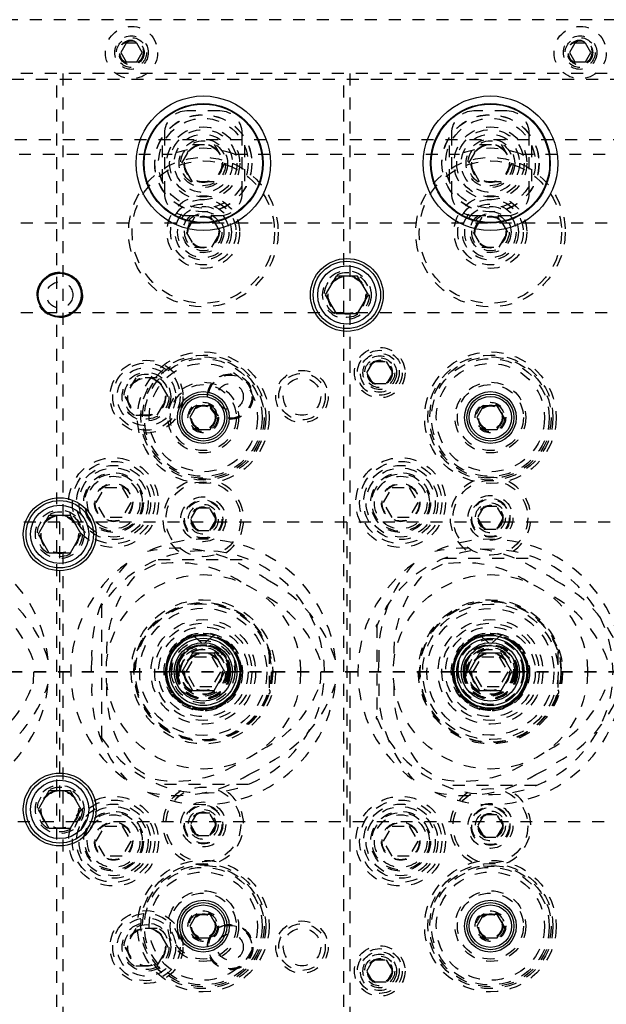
# Model space of a CAD drawing. Header units: inches. Extents: x 1772 to 2706, y -534 to -52.
# Tile 160 of 256: x 1889 to 1894, y -441 to -432. Entities that reach past the tile are written whole.
import ezdxf

# ---------------------------------------------------------------- set-up
doc = ezdxf.new("R2010")
doc.units = ezdxf.units.IN
doc.header["$LTSCALE"] = 0.5
doc.header["$MEASUREMENT"] = 0
doc.linetypes.add('HIDDEN', pattern=[0.225, 0.15, -0.075])
doc.linetypes.add('PHANTOM', pattern=[0.25, 0.125, -0.025, 0.025, -0.025, 0.025, -0.025])
doc.layers.add('SID-M-H', color=4, linetype='HIDDEN')
doc.layers.add('SID-M-S', color=105, linetype='Continuous')

msp = doc.modelspace()

# ---------------------------------------------------------------- linework, layer by layer
at = {"color": 7, "linetype": 'PHANTOM', "lineweight": 35}
msp.add_line((1931.36397, -437.85102), (1866.92985, -437.85102), dxfattribs=at)
at = {"layer": 'SID-M-H'}
for p, q in [((1894.12841, -432.40102), (1887.52841, -432.40102)), ((1889.83337, -432.59802), (1889.78834, -432.67602)), ((1889.92344, -432.59802), (1889.83337, -432.59802)), ((1889.96847, -432.67602), (1889.92344, -432.59802)), ((1893.58337, -432.59802), (1893.53834, -432.67602)), ((1893.67344, -432.59802), (1893.58337, -432.59802)), ((1893.71847, -432.67602), (1893.67344, -432.59802)), ((1889.78834, -432.67602), (1889.83337, -432.75402)), ((1889.92344, -432.75402), (1889.96847, -432.67602)), ((1893.53834, -432.67602), (1893.58337, -432.75402)), ((1893.67344, -432.75402), (1893.71847, -432.67602)), ((1889.83337, -432.75402), (1889.92344, -432.75402)), ((1893.58337, -432.75402), (1893.67344, -432.75402)), ((1889.25341, -432.85102), (1886.90341, -432.85102)), ((1889.25341, -442.85102), (1889.25341, -432.85102)), ((1891.65341, -432.85102), (1889.30341, -432.85102)), ((1889.30341, -432.85102), (1889.30341, -442.85102)), ((1891.65341, -442.85102), (1891.65341, -432.85102)), ((1891.70341, -432.85102), (1891.70341, -442.85102)), ((1894.05341, -432.85102), (1891.70341, -432.85102)), ((1907.17841, -432.90102), (1876.50341, -432.90102)), ((1890.61591, -433.16352), (1890.34091, -433.16352)), ((1893.01591, -433.16352), (1892.74091, -433.16352)), ((1890.15341, -433.35102), (1890.15341, -433.85102)), ((1890.80341, -433.85102), (1890.80341, -433.35102)), ((1892.55341, -433.35102), (1892.55341, -433.85102)), ((1893.20341, -433.85102), (1893.20341, -433.35102)), ((1876.50341, -433.40102), (1907.17841, -433.40102)), ((1890.13466, -433.45115), (1890.13466, -433.75089)), ((1890.29827, -433.60102), (1890.38834, -433.44502)), ((1890.38834, -433.44502), (1890.56847, -433.44502)), ((1890.56847, -433.44502), (1890.65854, -433.60102)), ((1890.82216, -433.45115), (1890.82216, -433.75089)), ((1892.53466, -433.45115), (1892.53466, -433.75089)), ((1892.69827, -433.60102), (1892.78834, -433.44502)), ((1892.78834, -433.44502), (1892.96847, -433.44502)), ((1892.96847, -433.44502), (1893.05854, -433.60102)), ((1893.22216, -433.45115), (1893.22216, -433.75089)), ((1888.33821, -433.52602), (1890.2186, -433.52602)), ((1890.73821, -433.52602), (1892.6186, -433.52602)), ((1893.13821, -433.52602), (1894.12841, -433.52602)), ((1890.38834, -433.75702), (1890.29827, -433.60102)), ((1890.65854, -433.60102), (1890.56847, -433.75702)), ((1892.78834, -433.75702), (1892.69827, -433.60102)), ((1893.05854, -433.60102), (1892.96847, -433.75702)), ((1890.56847, -433.75702), (1890.38834, -433.75702)), ((1892.96847, -433.75702), (1892.78834, -433.75702)), ((1890.34091, -434.03852), (1890.61591, -434.03852)), ((1892.74091, -434.03852), (1893.01591, -434.03852)), ((1901.65341, -434.10102), (1884.50341, -434.10102)), ((1890.40624, -434.05102), (1890.33407, -434.17602)), ((1890.55058, -434.05102), (1890.40624, -434.05102)), ((1890.62274, -434.17602), (1890.55058, -434.05102)), ((1892.80624, -434.05102), (1892.73407, -434.17602)), ((1892.95058, -434.05102), (1892.80624, -434.05102)), ((1893.02274, -434.17602), (1892.95058, -434.05102)), ((1890.33407, -434.17602), (1890.40624, -434.30102)), ((1890.55058, -434.30102), (1890.62274, -434.17602)), ((1892.73407, -434.17602), (1892.80624, -434.30102)), ((1892.95058, -434.30102), (1893.02274, -434.17602)), ((1890.40624, -434.30102), (1890.55058, -434.30102)), ((1892.80624, -434.30102), (1892.95058, -434.30102)), ((1889.25341, -434.85102), (1875.55341, -434.85102)), ((1901.65341, -434.85102), (1889.30341, -434.85102)), ((1891.84515, -435.35102), (1891.89928, -435.25727)), ((1891.89928, -435.25727), (1892.00753, -435.25727)), ((1892.00753, -435.25727), (1892.06166, -435.35102)), ((1891.89928, -435.44477), (1891.84515, -435.35102)), ((1892.06166, -435.35102), (1892.00753, -435.44477)), ((1889.91334, -435.39502), (1889.82327, -435.55102)), ((1890.09347, -435.39502), (1889.91334, -435.39502)), ((1890.18354, -435.55102), (1890.09347, -435.39502)), ((1892.00753, -435.44477), (1891.89928, -435.44477)), ((1889.82327, -435.55102), (1889.91334, -435.70702)), ((1890.09347, -435.70702), (1890.18354, -435.55102)), ((1889.91334, -435.70702), (1890.09347, -435.70702)), ((1889.58407, -436.43602), (1889.65624, -436.31102)), ((1889.65624, -436.31102), (1889.80058, -436.31102)), ((1889.80058, -436.31102), (1889.87274, -436.43602)), ((1891.98407, -436.43602), (1892.05624, -436.31102)), ((1892.05624, -436.31102), (1892.20058, -436.31102)), ((1892.20058, -436.31102), (1892.27274, -436.43602)), ((1889.65624, -436.56102), (1889.58407, -436.43602)), ((1889.87274, -436.43602), (1889.80058, -436.56102)), ((1890.42428, -436.48227), (1890.37015, -436.57602)), ((1890.53253, -436.48227), (1890.42428, -436.48227)), ((1890.58666, -436.57602), (1890.53253, -436.48227)), ((1892.05624, -436.56102), (1891.98407, -436.43602)), ((1892.27274, -436.43602), (1892.20058, -436.56102)), ((1892.82428, -436.46977), (1892.77015, -436.56352)), ((1892.93253, -436.46977), (1892.82428, -436.46977)), ((1892.98666, -436.56352), (1892.93253, -436.46977)), ((1889.80058, -436.56102), (1889.65624, -436.56102)), ((1890.37015, -436.57602), (1890.42428, -436.66977)), ((1890.53253, -436.66977), (1890.58666, -436.57602)), ((1892.20058, -436.56102), (1892.05624, -436.56102)), ((1892.77015, -436.56352), (1892.82428, -436.65727)), ((1892.93253, -436.65727), (1892.98666, -436.56352)), ((1918.07841, -436.60102), (1875.52841, -436.60102)), ((1889.27841, -439.10102), (1889.27841, -436.60102)), ((1890.42428, -436.66977), (1890.53253, -436.66977)), ((1891.67841, -436.60102), (1891.67841, -439.10102)), ((1892.82428, -436.65727), (1892.93253, -436.65727)), ((1890.10217, -436.91102), (1890.85465, -436.91102)), ((1892.49354, -436.90102), (1893.26328, -436.90102)), ((1889.62841, -437.30088), (1889.62841, -438.40116)), ((1891.92841, -437.46615), (1891.92841, -438.23589)), ((1890.33407, -437.85102), (1890.40624, -437.72602)), ((1890.40624, -437.72602), (1890.55058, -437.72602)), ((1890.55058, -437.72602), (1890.62274, -437.85102)), ((1890.63671, -437.69955), (1890.64008, -437.70827)), ((1891.02841, -437.68332), (1891.02841, -438.01873)), ((1892.73407, -437.85102), (1892.80624, -437.72602)), ((1892.80624, -437.72602), (1892.95058, -437.72602)), ((1892.95058, -437.72602), (1893.02274, -437.85102)), ((1893.03671, -437.69955), (1893.04008, -437.70827)), ((1893.44091, -437.68146), (1893.44091, -438.02058)), ((1890.26456, -437.85102), (1890.15918, -437.85102)), ((1890.40624, -437.97602), (1890.33407, -437.85102)), ((1890.62274, -437.85102), (1890.55058, -437.97602)), ((1890.79763, -437.85102), (1890.69225, -437.85102)), ((1892.66456, -437.85102), (1892.55918, -437.85102)), ((1892.80624, -437.97602), (1892.73407, -437.85102)), ((1893.02274, -437.85102), (1892.95058, -437.97602)), ((1893.19763, -437.85102), (1893.09225, -437.85102)), ((1890.55058, -437.97602), (1890.40624, -437.97602)), ((1892.95058, -437.97602), (1892.80624, -437.97602)), ((1890.85465, -438.79102), (1890.10217, -438.79102)), ((1893.26328, -438.80102), (1892.49354, -438.80102)), ((1890.42428, -439.03227), (1890.37015, -439.12602)), ((1890.53253, -439.03227), (1890.42428, -439.03227)), ((1890.58666, -439.12602), (1890.53253, -439.03227)), ((1892.82428, -439.04477), (1892.77015, -439.13852)), ((1892.93253, -439.04477), (1892.82428, -439.04477)), ((1892.98666, -439.13852), (1892.93253, -439.04477)), ((1875.52841, -439.10102), (1918.07841, -439.10102)), ((1889.58407, -439.26602), (1889.65624, -439.14102)), ((1889.65624, -439.14102), (1889.80058, -439.14102)), ((1889.80058, -439.14102), (1889.87274, -439.26602)), ((1890.37015, -439.12602), (1890.42428, -439.21977)), ((1890.53253, -439.21977), (1890.58666, -439.12602)), ((1891.98407, -439.26602), (1892.05624, -439.14102)), ((1892.05624, -439.14102), (1892.20058, -439.14102)), ((1892.20058, -439.14102), (1892.27274, -439.26602)), ((1892.77015, -439.13852), (1892.82428, -439.23227)), ((1892.93253, -439.23227), (1892.98666, -439.13852)), ((1890.42428, -439.21977), (1890.53253, -439.21977)), ((1889.65624, -439.39102), (1889.58407, -439.26602)), ((1889.87274, -439.26602), (1889.80058, -439.39102)), ((1892.05624, -439.39102), (1891.98407, -439.26602)), ((1892.27274, -439.26602), (1892.20058, -439.39102)), ((1892.82428, -439.23227), (1892.93253, -439.23227)), ((1889.80058, -439.39102), (1889.65624, -439.39102)), ((1892.20058, -439.39102), (1892.05624, -439.39102)), ((1889.91334, -439.99502), (1889.82327, -440.15102)), ((1890.09347, -439.99502), (1889.91334, -439.99502)), ((1890.18354, -440.15102), (1890.09347, -439.99502)), ((1889.82327, -440.15102), (1889.91334, -440.30702)), ((1890.09347, -440.30702), (1890.18354, -440.15102)), ((1891.84515, -440.35102), (1891.89928, -440.25727)), ((1891.89928, -440.25727), (1892.00753, -440.25727)), ((1892.00753, -440.25727), (1892.06166, -440.35102)), ((1889.91334, -440.30702), (1890.09347, -440.30702)), ((1891.89928, -440.44477), (1891.84515, -440.35102)), ((1892.06166, -440.35102), (1892.00753, -440.44477)), ((1892.00753, -440.44477), (1891.89928, -440.44477))]:
    msp.add_line(p, q, dxfattribs=at)
for centre, radius in [((1889.87841, -432.67602), 0.2185), ((1893.62841, -432.67602), 0.2185), ((1889.87841, -432.67602), 0.1405), ((1889.87841, -432.67602), 0.125), ((1893.62841, -432.67602), 0.1405), ((1893.62841, -432.67602), 0.125), ((1889.87841, -432.67602), 0.10497), ((1889.87841, -432.67602), 0.1047), ((1889.87841, -432.67602), 0.10418), ((1889.87841, -432.67602), 0.1005), ((1889.87841, -432.67602), 0.0975), ((1893.62841, -432.67602), 0.10497), ((1893.62841, -432.67602), 0.1047), ((1893.62841, -432.67602), 0.10418), ((1893.62841, -432.67602), 0.1005), ((1893.62841, -432.67602), 0.0975), ((1890.47841, -433.60102), 0.40625), ((1890.47841, -433.60102), 0.405), ((1892.87841, -433.60102), 0.40625), ((1892.87841, -433.60102), 0.405), ((1890.47841, -433.60102), 0.375), ((1890.47841, -433.60102), 0.3045), ((1892.87841, -433.60102), 0.375), ((1892.87841, -433.60102), 0.3045), ((1890.47841, -433.60102), 0.28125), ((1890.47841, -433.60102), 0.24375), ((1892.87841, -433.60102), 0.28125), ((1892.87841, -433.60102), 0.24375), ((1890.47841, -433.60102), 0.203), ((1890.47841, -433.60102), 0.1875), ((1890.47841, -433.60102), 0.16072), ((1890.47841, -433.60102), 0.16045), ((1890.47841, -433.60102), 0.15993), ((1890.47841, -433.60102), 0.15625), ((1892.87841, -433.60102), 0.203), ((1892.87841, -433.60102), 0.1875), ((1892.87841, -433.60102), 0.16072), ((1892.87841, -433.60102), 0.16045), ((1892.87841, -433.60102), 0.15993), ((1892.87841, -433.60102), 0.15625), ((1890.47841, -434.17602), 0.625), ((1890.47841, -434.17602), 0.595), ((1892.87841, -434.17602), 0.625), ((1892.87841, -434.17602), 0.595), ((1890.47841, -434.17602), 0.30375), ((1892.87841, -434.17602), 0.30375), ((1890.47841, -434.17602), 0.27375), ((1890.47841, -434.17602), 0.23438), ((1892.87841, -434.17602), 0.27375), ((1892.87841, -434.17602), 0.23438), ((1890.47841, -434.17602), 0.21469), ((1890.47841, -434.17602), 0.172), ((1890.47841, -434.17602), 0.15625), ((1892.87841, -434.17602), 0.21469), ((1892.87841, -434.17602), 0.172), ((1892.87841, -434.17602), 0.15625), ((1890.47841, -434.17602), 0.13297), ((1890.47841, -434.17602), 0.1327), ((1890.47841, -434.17602), 0.13218), ((1890.47841, -434.17602), 0.1285), ((1892.87841, -434.17602), 0.13297), ((1892.87841, -434.17602), 0.1327), ((1892.87841, -434.17602), 0.13218), ((1892.87841, -434.17602), 0.1285), ((1889.27841, -434.70102), 0.19), ((1891.67841, -434.70102), 0.203), ((1891.67841, -434.70102), 0.1875), ((1889.27841, -434.70102), 0.1095), ((1891.67841, -434.70102), 0.16072), ((1891.67841, -434.70102), 0.16045), ((1891.67841, -434.70102), 0.15993), ((1891.67841, -434.70102), 0.15625), ((1890.47841, -435.72602), 0.55), ((1891.95341, -435.35102), 0.211), ((1891.95341, -435.35102), 0.1875), ((1891.95341, -435.35102), 0.1625), ((1892.87841, -435.72602), 0.55), ((1890.00341, -435.55102), 0.3045), ((1890.00341, -435.55102), 0.28125), ((1890.47841, -435.72602), 0.5225), ((1890.47841, -435.72602), 0.5075), ((1890.47841, -435.72602), 0.49213), ((1890.47841, -435.72602), 0.45276), ((1891.95341, -435.35102), 0.1405), ((1891.95341, -435.35102), 0.125), ((1891.95341, -435.35102), 0.10497), ((1891.95341, -435.35102), 0.1047), ((1891.95341, -435.35102), 0.10418), ((1891.95341, -435.35102), 0.1005), ((1892.87841, -435.72602), 0.5225), ((1892.87841, -435.72602), 0.5075), ((1892.87841, -435.72602), 0.49213), ((1892.87841, -435.72602), 0.45276), ((1890.00341, -435.55102), 0.24375), ((1890.00341, -435.55102), 0.203), ((1891.30341, -435.55102), 0.21875), ((1891.30341, -435.55102), 0.195), ((1890.00341, -435.55102), 0.1875), ((1890.00341, -435.55102), 0.16072), ((1890.00341, -435.55102), 0.16045), ((1890.00341, -435.55102), 0.15993), ((1890.00341, -435.55102), 0.15625), ((1890.47841, -435.72602), 0.29528), ((1890.70341, -435.55102), 0.19), ((1890.70341, -435.55102), 0.1875), ((1890.70341, -435.55102), 0.1805), ((1891.30341, -435.55102), 0.15625), ((1892.87841, -435.72602), 0.29528), ((1890.47841, -435.72602), 0.27559), ((1890.70341, -435.55102), 0.1095), ((1892.87841, -435.72602), 0.27559), ((1890.47841, -435.72602), 0.12795), ((1892.87841, -435.72602), 0.12795), ((1890.47841, -435.72602), 0.11811), ((1890.47841, -435.72602), 0.10289), ((1890.47841, -435.72602), 0.10262), ((1890.47841, -435.72602), 0.1021), ((1890.47841, -435.72602), 0.09843), ((1892.87841, -435.72602), 0.11811), ((1892.87841, -435.72602), 0.10289), ((1892.87841, -435.72602), 0.10262), ((1892.87841, -435.72602), 0.1021), ((1892.87841, -435.72602), 0.09843), ((1889.72841, -436.43602), 0.375), ((1889.72841, -436.43602), 0.34375), ((1892.12841, -436.43602), 0.375), ((1892.12841, -436.43602), 0.34375), ((1889.72841, -436.43602), 0.31), ((1889.72841, -436.43602), 0.28906), ((1892.12841, -436.43602), 0.31), ((1892.12841, -436.43602), 0.28906), ((1889.72841, -436.43602), 0.25), ((1889.72841, -436.43602), 0.24), ((1889.72841, -436.43602), 0.22), ((1892.12841, -436.43602), 0.25), ((1892.12841, -436.43602), 0.24), ((1892.12841, -436.43602), 0.22), ((1892.87841, -436.56352), 0.3125), ((1889.72841, -436.43602), 0.16), ((1889.72841, -436.43602), 0.155), ((1890.47841, -436.57602), 0.3125), ((1892.12841, -436.43602), 0.16), ((1892.12841, -436.43602), 0.155), ((1890.47841, -436.57602), 0.1875), ((1890.47841, -436.57602), 0.1625), ((1890.47841, -436.57602), 0.15625), ((1892.87841, -436.56352), 0.1875), ((1892.87841, -436.56352), 0.1625), ((1892.87841, -436.56352), 0.15625), ((1889.27841, -436.70102), 0.203), ((1890.47841, -436.57602), 0.125), ((1890.47841, -436.57602), 0.10497), ((1890.47841, -436.57602), 0.1047), ((1890.47841, -436.57602), 0.10418), ((1890.47841, -436.57602), 0.1005), ((1892.87841, -436.56352), 0.125), ((1892.87841, -436.56352), 0.10497), ((1892.87841, -436.56352), 0.1047), ((1892.87841, -436.56352), 0.10418), ((1892.87841, -436.56352), 0.1005), ((1889.27841, -436.70102), 0.1875), ((1889.27841, -436.70102), 0.16072), ((1889.27841, -436.70102), 0.16045), ((1889.27841, -436.70102), 0.15993), ((1889.27841, -436.70102), 0.15625), ((1890.47841, -437.85102), 0.8125), ((1892.87841, -437.85102), 0.8125), ((1890.47841, -437.85102), 0.60281), ((1890.47841, -437.85102), 0.60281), ((1892.87841, -437.85102), 0.60281), ((1892.87841, -437.85102), 0.60281), ((1890.47841, -437.85102), 0.58), ((1890.47841, -437.85102), 0.575), ((1890.47841, -437.85102), 0.56733), ((1890.47841, -437.85102), 0.56733), ((1890.47841, -437.85102), 0.53185), ((1892.87841, -437.85102), 0.5925), ((1892.87841, -437.85102), 0.5875), ((1892.87841, -437.85102), 0.56656), ((1892.87841, -437.85102), 0.56656), ((1892.87841, -437.85102), 0.53031), ((1890.47841, -437.85102), 0.4375), ((1892.87841, -437.85102), 0.4375), ((1890.47841, -437.85102), 0.40625), ((1890.47841, -437.85102), 0.375), ((1892.87841, -437.85102), 0.40625), ((1892.87841, -437.85102), 0.375), ((1890.47841, -437.85102), 0.3275), ((1890.47841, -437.85102), 0.315), ((1890.47841, -437.85102), 0.31398), ((1890.47841, -437.85102), 0.3125), ((1892.87841, -437.85102), 0.3275), ((1892.87841, -437.85102), 0.315), ((1892.87841, -437.85102), 0.31398), ((1892.87841, -437.85102), 0.3125), ((1892.87841, -437.85102), 0.30788), ((1890.47841, -437.85102), 0.26259), ((1890.47841, -437.85102), 0.22711), ((1890.47841, -437.85102), 0.21909), ((1890.47841, -437.85102), 0.203), ((1890.47841, -437.85102), 0.19163), ((1892.87841, -437.85102), 0.27163), ((1892.87841, -437.85102), 0.21909), ((1892.87841, -437.85102), 0.203), ((1892.87841, -437.85102), 0.19459), ((1890.47841, -437.85102), 0.1875), ((1890.47841, -437.85102), 0.16072), ((1890.47841, -437.85102), 0.16045), ((1890.47841, -437.85102), 0.15993), ((1890.47841, -437.85102), 0.15625), ((1892.87841, -437.85102), 0.1875), ((1892.87841, -437.85102), 0.16072), ((1892.87841, -437.85102), 0.16045), ((1892.87841, -437.85102), 0.15993), ((1892.87841, -437.85102), 0.15625), ((1889.27841, -439.00102), 0.203), ((1889.27841, -439.00102), 0.1875), ((1889.27841, -439.00102), 0.16072), ((1889.27841, -439.00102), 0.16045), ((1889.27841, -439.00102), 0.15993), ((1889.27841, -439.00102), 0.15625), ((1889.72841, -439.26602), 0.375), ((1890.47841, -439.12602), 0.3125), ((1892.12841, -439.26602), 0.375), ((1892.87841, -439.13852), 0.3125), ((1889.72841, -439.26602), 0.34375), ((1889.72841, -439.26602), 0.31), ((1889.72841, -439.26602), 0.28906), ((1890.47841, -439.12602), 0.1875), ((1890.47841, -439.12602), 0.1625), ((1890.47841, -439.12602), 0.15625), ((1892.12841, -439.26602), 0.34375), ((1892.12841, -439.26602), 0.31), ((1892.12841, -439.26602), 0.28906), ((1892.87841, -439.13852), 0.1875), ((1892.87841, -439.13852), 0.1625), ((1889.72841, -439.26602), 0.25), ((1889.72841, -439.26602), 0.24), ((1889.72841, -439.26602), 0.22), ((1890.47841, -439.12602), 0.125), ((1890.47841, -439.12602), 0.10497), ((1890.47841, -439.12602), 0.1047), ((1890.47841, -439.12602), 0.10418), ((1890.47841, -439.12602), 0.1005), ((1892.12841, -439.26602), 0.25), ((1892.12841, -439.26602), 0.24), ((1892.12841, -439.26602), 0.22), ((1892.87841, -439.13852), 0.15625), ((1892.87841, -439.13852), 0.125), ((1892.87841, -439.13852), 0.10497), ((1892.87841, -439.13852), 0.1047), ((1892.87841, -439.13852), 0.10418), ((1892.87841, -439.13852), 0.1005), ((1889.72841, -439.26602), 0.16), ((1889.72841, -439.26602), 0.155), ((1892.12841, -439.26602), 0.16), ((1892.12841, -439.26602), 0.155), ((1890.47841, -439.97602), 0.55), ((1890.47841, -439.97602), 0.5225), ((1890.47841, -439.97602), 0.5075), ((1892.87841, -439.97602), 0.55), ((1892.87841, -439.97602), 0.5225), ((1892.87841, -439.97602), 0.5075), ((1890.47841, -439.97602), 0.49213), ((1890.47841, -439.97602), 0.45276), ((1892.87841, -439.97602), 0.49213), ((1892.87841, -439.97602), 0.45276), ((1890.47841, -439.97602), 0.29528), ((1890.47841, -439.97602), 0.27559), ((1892.87841, -439.97602), 0.29528), ((1892.87841, -439.97602), 0.27559), ((1890.00341, -440.15102), 0.3045), ((1890.00341, -440.15102), 0.28125), ((1890.47841, -439.97602), 0.12795), ((1890.47841, -439.97602), 0.11811), ((1890.47841, -439.97602), 0.10289), ((1890.47841, -439.97602), 0.10262), ((1890.47841, -439.97602), 0.1021), ((1890.47841, -439.97602), 0.09843), ((1892.87841, -439.97602), 0.12795), ((1892.87841, -439.97602), 0.11811), ((1892.87841, -439.97602), 0.10289), ((1892.87841, -439.97602), 0.10262), ((1892.87841, -439.97602), 0.1021), ((1892.87841, -439.97602), 0.09843), ((1890.00341, -440.15102), 0.24375), ((1890.00341, -440.15102), 0.203), ((1890.00341, -440.15102), 0.1875), ((1890.70341, -440.15102), 0.19), ((1890.70341, -440.15102), 0.1875), ((1891.30341, -440.15102), 0.21875), ((1891.30341, -440.15102), 0.195), ((1890.00341, -440.15102), 0.16072), ((1890.00341, -440.15102), 0.16045), ((1890.00341, -440.15102), 0.15993), ((1890.00341, -440.15102), 0.15625), ((1890.70341, -440.15102), 0.1805), ((1890.70341, -440.15102), 0.1095), ((1891.30341, -440.15102), 0.15625), ((1891.95341, -440.35102), 0.211), ((1891.95341, -440.35102), 0.1875), ((1891.95341, -440.35102), 0.1625), ((1891.95341, -440.35102), 0.1405), ((1891.95341, -440.35102), 0.125), ((1891.95341, -440.35102), 0.10497), ((1891.95341, -440.35102), 0.1047), ((1891.95341, -440.35102), 0.10418), ((1891.95341, -440.35102), 0.1005)]:
    msp.add_circle(centre, radius, dxfattribs=at)
for centre, radius, start, end in [((1890.34091, -433.35102), 0.1875, 90, 180), ((1890.61591, -433.35102), 0.1875, 0, 90), ((1892.74091, -433.35102), 0.1875, 90, 180), ((1893.01591, -433.35102), 0.1875, 0, 90), ((1890.47841, -434.17602), 0.7, 68.213211, 111.786789), ((1892.87841, -434.17602), 0.7, 68.213211, 111.786789), ((1890.34091, -433.85102), 0.1875, 180, 270), ((1890.61591, -433.85102), 0.1875, 270, 0), ((1892.74091, -433.85102), 0.1875, 180, 270), ((1893.01591, -433.85102), 0.1875, 270, 0), ((1890.47841, -436.57602), 0.3375, 303.894547, 236.105453), ((1892.87841, -436.56352), 0.3375, 303.946669, 236.053331), ((1888.07841, -437.85102), 1.10827, 5.176891, 114.823109), ((1890.47841, -437.85102), 1.10827, 5.176891, 114.823109), ((1892.87841, -437.85102), 1.10827, 5.176891, 114.823109), ((1890.25842, -437.92593), 1.10827, 57.256028, 102.786889), ((1892.87841, -437.85102), 1.025, 202.05417, 157.94583), ((1892.65842, -437.92593), 1.10827, 57.256028, 102.786889), ((1890.47841, -437.85102), 1.0125, 212.911991, 147.088009), ((1890.47841, -437.85102), 1.10827, 125.176891, 234.823109), ((1890.65327, -437.69797), 1.10827, 137.213111, 182.743972), ((1890.47841, -437.85102), 0.98327, 114.16283, 125.83717), ((1890.25057, -437.92154), 0.98327, 56.381589, 100.23103), ((1890.47841, -437.85102), 0.93748, 53.876672, 66.123328), ((1892.87841, -437.85102), 1.10827, 125.176891, 234.823109), ((1893.05327, -437.69797), 1.10827, 137.213111, 182.743972), ((1892.87841, -437.85102), 0.98327, 114.16283, 125.83717), ((1892.65057, -437.92154), 0.98327, 56.381589, 100.23103), ((1892.87841, -437.85102), 0.93748, 53.876672, 66.123328), ((1890.65339, -437.68897), 0.98327, 139.76897, 183.618411), ((1893.05339, -437.68897), 0.98327, 139.76897, 183.618411), ((1888.12352, -438.07899), 1.10827, 17.213111, 62.743972), ((1890.52352, -438.07899), 1.10827, 17.213111, 62.743972), ((1892.92352, -438.07899), 1.10827, 17.213111, 62.743972), ((1888.13126, -438.08359), 0.98327, 19.76897, 63.618411), ((1890.53126, -438.08359), 0.98327, 19.76897, 63.618411), ((1892.93126, -438.08359), 0.98327, 19.76897, 63.618411), ((1889.63841, -437.30384), 0.015, 105.133322, 221.409622), ((1889.62341, -437.31707), 0.005, 0, 41.409622), ((1889.63319, -437.28453), 0.005, 285.133322, 326.169101), ((1891.93841, -437.46811), 0.015, 116.054456, 221.409622), ((1891.92341, -437.48133), 0.005, 0, 41.409622), ((1891.92962, -437.45014), 0.005, 296.054456, 337.094788), ((1890.47578, -437.84791), 0.31662, 359.437342, 180.562658), ((1890.48103, -437.84791), 0.31662, 359.437342, 180.562658), ((1890.4767, -437.84973), 0.31227, 105.568366, 180.23692), ((1890.48011, -437.84973), 0.31227, 359.76308, 74.431634), ((1892.87578, -437.84791), 0.31662, 359.437342, 180.562658), ((1892.88103, -437.84791), 0.31662, 359.437342, 180.562658), ((1892.8767, -437.84973), 0.31227, 105.568366, 180.23692), ((1892.88011, -437.84973), 0.31227, 359.76308, 74.431634), ((1890.47341, -437.84874), 0.2241, 359.415867, 180.584133), ((1890.4834, -437.84874), 0.2241, 359.415867, 180.584133), ((1890.47699, -437.84955), 0.21769, 87.162512, 180.387827), ((1890.48142, -437.84728), 0.21551, 93.293524, 139.832751), ((1890.47982, -437.84955), 0.21769, 359.612173, 92.837488), ((1890.47539, -437.84728), 0.21551, 40.167249, 86.706476), ((1892.87341, -437.84874), 0.2241, 359.415867, 180.584133), ((1892.8834, -437.84874), 0.2241, 359.415867, 180.584133), ((1892.87699, -437.84955), 0.21769, 87.162512, 180.387827), ((1892.88142, -437.84728), 0.21551, 93.293524, 139.832751), ((1892.87982, -437.84955), 0.21769, 359.612173, 92.837488), ((1892.87539, -437.84728), 0.21551, 40.167249, 86.706476), ((1891.01841, -437.68481), 0.02, 300, 77.982354), ((1893.43091, -437.68294), 0.02, 300, 77.77597), ((1888.07841, -437.85102), 0.98327, 354.16283, 5.83717), ((1890.47841, -437.85102), 0.93748, 173.876672, 186.123328), ((1890.47841, -437.85102), 0.98327, 354.16283, 5.83717), ((1892.87841, -437.85102), 0.93748, 173.876672, 186.123328), ((1890.47578, -437.85413), 0.31662, 179.437342, 0.562658), ((1890.48103, -437.85413), 0.31662, 179.437342, 0.562658), ((1890.47341, -437.85395), 0.30899, 179.456328, 0.543672), ((1890.4834, -437.85395), 0.30899, 179.456328, 0.543672), ((1890.47341, -437.85331), 0.2241, 179.415867, 0.584133), ((1890.48265, -437.85138), 0.23334, 179.913067, 230.490868), ((1890.4834, -437.85331), 0.2241, 179.415867, 0.584133), ((1890.47578, -437.85323), 0.21648, 179.415867, 0.584133), ((1890.48103, -437.85323), 0.21648, 179.415867, 0.584133), ((1892.87578, -437.85413), 0.31662, 179.437342, 0.562658), ((1892.88103, -437.85413), 0.31662, 179.437342, 0.562658), ((1892.87341, -437.85395), 0.30899, 179.456328, 0.543672), ((1892.8834, -437.85395), 0.30899, 179.456328, 0.543672), ((1892.87341, -437.85331), 0.2241, 179.415867, 0.584133), ((1892.88265, -437.85138), 0.23334, 179.913067, 230.490868), ((1892.8834, -437.85331), 0.2241, 179.415867, 0.584133), ((1892.87578, -437.85323), 0.21648, 179.415867, 0.584133), ((1892.88103, -437.85323), 0.21648, 179.415867, 0.584133), ((1888.07841, -437.85102), 1.10827, 245.176891, 354.823109), ((1888.13126, -437.61845), 0.98327, 296.381589, 340.23103), ((1888.12352, -437.62306), 1.10827, 297.256028, 342.786889), ((1890.65327, -438.00408), 1.10827, 177.256028, 222.786889), ((1890.65339, -438.01308), 0.98327, 176.381589, 220.23103), ((1890.47841, -437.85102), 1.10827, 245.176891, 354.823109), ((1890.53126, -437.61845), 0.98327, 296.381589, 340.23103), ((1890.52352, -437.62306), 1.10827, 297.256028, 342.786889), ((1893.05327, -438.00408), 1.10827, 177.256028, 222.786889), ((1893.05339, -438.01308), 0.98327, 176.381589, 220.23103), ((1892.87841, -437.85102), 1.10827, 245.176891, 354.823109), ((1892.93126, -437.61845), 0.98327, 296.381589, 340.23103), ((1892.92352, -437.62306), 1.10827, 297.256028, 342.786889), ((1891.01841, -438.01723), 0.02, 282.017646, 60), ((1893.43091, -438.0191), 0.02, 282.22403, 60), ((1891.93841, -438.23394), 0.015, 138.590378, 243.945544), ((1891.92341, -438.22071), 0.005, 318.590378, 0), ((1891.92962, -438.25191), 0.005, 22.905212, 63.945544), ((1889.63841, -438.3982), 0.015, 138.590378, 254.866678), ((1889.62341, -438.38497), 0.005, 318.590378, 0), ((1889.63319, -438.41751), 0.005, 33.830899, 74.866678), ((1890.25057, -437.78051), 0.98327, 259.76897, 303.618411), ((1890.47841, -437.85102), 0.93748, 293.876672, 306.123328), ((1892.65057, -437.78051), 0.98327, 259.76897, 303.618411), ((1892.87841, -437.85102), 0.93748, 293.876672, 306.123328), ((1890.47841, -437.85102), 0.98327, 234.16283, 245.83717), ((1890.25842, -437.77611), 1.10827, 257.213111, 302.743972), ((1892.87841, -437.85102), 0.98327, 234.16283, 245.83717), ((1892.65842, -437.77611), 1.10827, 257.213111, 302.743972), ((1890.47841, -439.12602), 0.3375, 123.894547, 56.105453), ((1892.87841, -439.13852), 0.3375, 123.946669, 56.053331)]:
    msp.add_arc(centre, radius, start, end, dxfattribs=at)
for centre, major_axis, ratio, start_param, end_param in [((1890.47716, -437.85102), (-0.31523, 0), 0.9870859, 5.4753657, 6.2831853), ((1890.47564, -437.85102), (-0.22186, 0), 0.9870859, 4.742154, 6.2831853), ((1890.48117, -437.85102), (0.22186, 0), 0.9870859, 0, 1.5410313), ((1890.47966, -437.85102), (0.31523, 0), 0.9870859, 0, 0.8078196), ((1892.87716, -437.85102), (-0.31523, 0), 0.9870859, 5.4753657, 6.2831853), ((1892.87564, -437.85102), (-0.22186, 0), 0.9870859, 4.742154, 6.2831853), ((1892.88117, -437.85102), (0.22186, 0), 0.9870859, 0, 1.5410313), ((1892.87966, -437.85102), (0.31523, 0), 0.9870859, 0, 0.8078196), ((1890.47966, -437.85102), (-0.21785, 0), 0.9870859, 5.5572375, 6.2831853), ((1890.47716, -437.85102), (0.21785, 0), 0.9870859, 0, 0.7259478), ((1892.87966, -437.85102), (-0.21785, 0), 0.9870859, 5.5572375, 6.2831853), ((1892.87716, -437.85102), (0.21785, 0), 0.9870859, 0, 0.7259478), ((1890.41734, -437.85102), (-0.20938, 0), 0.9386626, 0, 1.162481), ((1890.50292, -437.85102), (0.24913, 0), 0.9840293, 3.1415927, 3.9684223), ((1892.81734, -437.85102), (-0.20938, 0), 0.9386626, 0, 1.162481), ((1892.90292, -437.85102), (0.24913, 0), 0.9840293, 3.1415927, 3.9684223)]:
    msp.add_ellipse(centre, major_axis=major_axis, ratio=ratio, start_param=start_param, end_param=end_param, dxfattribs=at)
for points, knots in [([(1890.39289, -437.54892), (1890.41979, -437.57024), (1890.45283, -437.59645), (1890.48229, -437.62653), (1890.48777, -437.63213)], [0, 0, 0, 0, 0.8139762, 1, 1, 1, 1]), ([(1890.56392, -437.54892), (1890.53703, -437.57024), (1890.50398, -437.59645), (1890.47452, -437.62653), (1890.46904, -437.63213)], [0, 0, 0, 0, 0.8139762, 1, 1, 1, 1]), ([(1892.79289, -437.54892), (1892.81979, -437.57024), (1892.85283, -437.59645), (1892.88229, -437.62653), (1892.88777, -437.63213)], [0, 0, 0, 0, 0.8139762, 1, 1, 1, 1]), ([(1892.96392, -437.54892), (1892.93703, -437.57024), (1892.90398, -437.59645), (1892.87452, -437.62653), (1892.86904, -437.63213)], [0, 0, 0, 0, 0.8139762, 1, 1, 1, 1]), ([(1890.20796, -437.85102), (1890.21001, -437.81394), (1890.21414, -437.73904), (1890.2397, -437.66849), (1890.2526, -437.63286)], [0, 0, 0, 0, 0.4949565, 1, 1, 1, 1]), ([(1890.74885, -437.85102), (1890.74681, -437.81394), (1890.74268, -437.73904), (1890.71712, -437.66849), (1890.70421, -437.63286)], [0, 0, 0, 0, 0.4949565, 1, 1, 1, 1]), ([(1892.60796, -437.85102), (1892.61001, -437.81394), (1892.61414, -437.73904), (1892.6397, -437.66849), (1892.6526, -437.63286)], [0, 0, 0, 0, 0.4949565, 1, 1, 1, 1]), ([(1893.14885, -437.85102), (1893.14681, -437.81394), (1893.14268, -437.73904), (1893.11712, -437.66849), (1893.10421, -437.63286)], [0, 0, 0, 0, 0.4949565, 1, 1, 1, 1])]:
    msp.add_open_spline(points, degree=3, knots=knots, dxfattribs=at)
at = {"layer": 'SID-M-S'}
for p, q in [((1891.58834, -434.54502), (1891.49827, -434.70102)), ((1891.76847, -434.54502), (1891.58834, -434.54502)), ((1891.85854, -434.70102), (1891.76847, -434.54502)), ((1891.49827, -434.70102), (1891.58834, -434.85702)), ((1891.76847, -434.85702), (1891.85854, -434.70102)), ((1891.58834, -434.85702), (1891.76847, -434.85702)), ((1890.42158, -435.6276), (1890.36476, -435.72602)), ((1890.53523, -435.6276), (1890.42158, -435.6276)), ((1890.59206, -435.72602), (1890.53523, -435.6276)), ((1892.82158, -435.6276), (1892.76476, -435.72602)), ((1892.93523, -435.6276), (1892.82158, -435.6276)), ((1892.99206, -435.72602), (1892.93523, -435.6276)), ((1890.36476, -435.72602), (1890.42158, -435.82445)), ((1890.53523, -435.82445), (1890.59206, -435.72602)), ((1892.76476, -435.72602), (1892.82158, -435.82445)), ((1892.93523, -435.82445), (1892.99206, -435.72602)), ((1890.42158, -435.82445), (1890.53523, -435.82445)), ((1892.82158, -435.82445), (1892.93523, -435.82445)), ((1889.18834, -436.54502), (1889.09827, -436.70102)), ((1889.36847, -436.54502), (1889.18834, -436.54502)), ((1889.45854, -436.70102), (1889.36847, -436.54502)), ((1889.09827, -436.70102), (1889.18834, -436.85702)), ((1889.36847, -436.85702), (1889.45854, -436.70102)), ((1889.18834, -436.85702), (1889.36847, -436.85702)), ((1890.38834, -437.69502), (1890.29827, -437.85102)), ((1890.56847, -437.69502), (1890.38834, -437.69502)), ((1890.65854, -437.85102), (1890.56847, -437.69502)), ((1892.78834, -437.69502), (1892.69827, -437.85102)), ((1892.96847, -437.69502), (1892.78834, -437.69502)), ((1893.05854, -437.85102), (1892.96847, -437.69502)), ((1890.29827, -437.85102), (1890.38834, -438.00702)), ((1890.56847, -438.00702), (1890.65854, -437.85102)), ((1892.69827, -437.85102), (1892.78834, -438.00702)), ((1892.96847, -438.00702), (1893.05854, -437.85102)), ((1890.38834, -438.00702), (1890.56847, -438.00702)), ((1892.78834, -438.00702), (1892.96847, -438.00702)), ((1889.18834, -438.84502), (1889.09827, -439.00102)), ((1889.36847, -438.84502), (1889.18834, -438.84502)), ((1889.45854, -439.00102), (1889.36847, -438.84502)), ((1889.09827, -439.00102), (1889.18834, -439.15702)), ((1889.36847, -439.15702), (1889.45854, -439.00102)), ((1889.18834, -439.15702), (1889.36847, -439.15702)), ((1890.42158, -439.8776), (1890.36476, -439.97602)), ((1890.53523, -439.8776), (1890.42158, -439.8776)), ((1890.59206, -439.97602), (1890.53523, -439.8776)), ((1892.82158, -439.8776), (1892.76476, -439.97602)), ((1892.93523, -439.8776), (1892.82158, -439.8776)), ((1892.99206, -439.97602), (1892.93523, -439.8776)), ((1890.36476, -439.97602), (1890.42158, -440.07445)), ((1890.53523, -440.07445), (1890.59206, -439.97602)), ((1892.76476, -439.97602), (1892.82158, -440.07445)), ((1892.93523, -440.07445), (1892.99206, -439.97602)), ((1890.42158, -440.07445), (1890.53523, -440.07445)), ((1892.82158, -440.07445), (1892.93523, -440.07445))]:
    msp.add_line(p, q, dxfattribs=at)
for centre, radius in [((1890.47841, -433.60102), 0.5625), ((1892.87841, -433.60102), 0.5625), ((1890.47841, -433.60102), 0.5), ((1890.47841, -433.60102), 0.495), ((1892.87841, -433.60102), 0.5), ((1892.87841, -433.60102), 0.495), ((1891.67841, -434.70102), 0.3045), ((1891.67841, -434.70102), 0.28125), ((1889.27841, -434.70102), 0.1875), ((1889.27841, -434.70102), 0.1805), ((1891.67841, -434.70102), 0.24375), ((1890.47841, -435.72602), 0.21654), ((1892.87841, -435.72602), 0.21654), ((1890.47841, -435.72602), 0.19685), ((1890.47841, -435.72602), 0.17717), ((1892.87841, -435.72602), 0.19685), ((1892.87841, -435.72602), 0.17717), ((1889.27841, -436.70102), 0.3045), ((1889.27841, -436.70102), 0.28125), ((1889.27841, -436.70102), 0.24375), ((1890.47841, -437.85102), 0.3045), ((1890.47841, -437.85102), 0.28125), ((1892.87841, -437.85102), 0.3045), ((1892.87841, -437.85102), 0.28125), ((1890.47841, -437.85102), 0.24375), ((1892.87841, -437.85102), 0.24375), ((1889.27841, -439.00102), 0.3045), ((1889.27841, -439.00102), 0.28125), ((1889.27841, -439.00102), 0.24375), ((1890.47841, -439.97602), 0.21654), ((1890.47841, -439.97602), 0.19685), ((1890.47841, -439.97602), 0.17717), ((1892.87841, -439.97602), 0.21654), ((1892.87841, -439.97602), 0.19685), ((1892.87841, -439.97602), 0.17717)]:
    msp.add_circle(centre, radius, dxfattribs=at)

doc.saveas('drawing.dxf')
